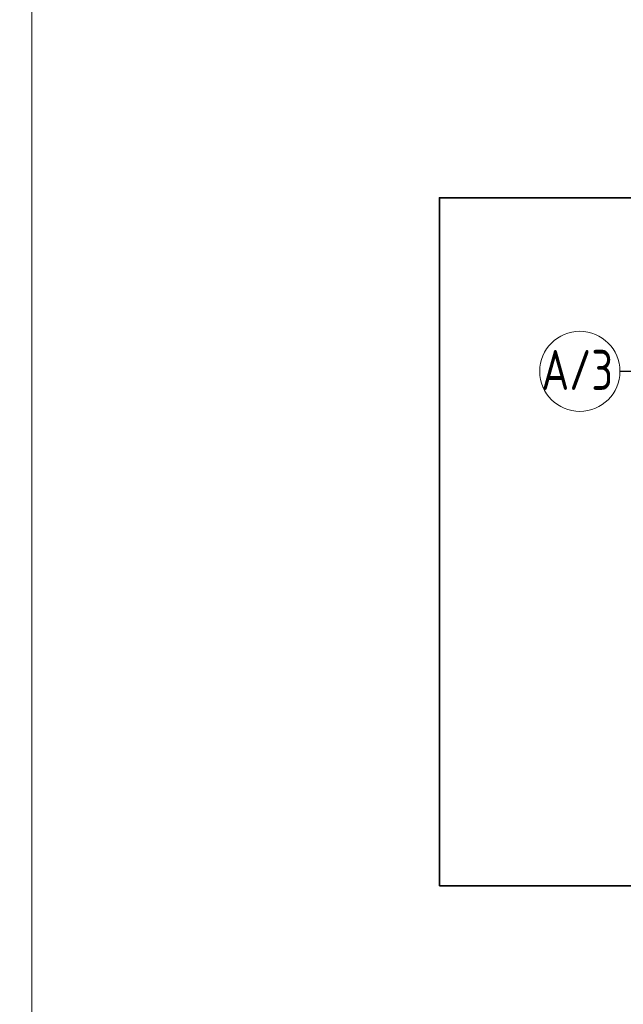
# Model space of a CAD drawing. Header units: millimetres. Extents: x 0 to 42000, y 0 to 29700.
# Tile 13 of 30: x 22909 to 27428, y 7376 to 14751. Entities that reach past the tile are written whole.
import ezdxf

# ---------------------------------------------------------------- set-up
doc = ezdxf.new("R2010")
doc.units = ezdxf.units.MM
doc.linetypes.add('______5', pattern=[1100, 800, -100, 100, -100])
doc.layers.add('Standard', color=7, linetype='Continuous', lineweight=25)
doc.layers.add('Оси', color=7, linetype='______5', lineweight=13)
doc.styles.add('ISOCPEUR', font='txt')

msp = doc.modelspace()

# ---------------------------------------------------------------- linework, layer by layer
at = {"layer": 'Standard', "color": 7, "linetype": 'Continuous', "lineweight": 13, "transparency": 33554687}
for points in [[(23000, 29200), (2000, 29200), (2000, 500), (23000, 500), (23000, 29200)], [(41500, 29200), (23000, 29200), (23000, 6000), (41500, 6000), (41500, 29200)]]:
    msp.add_lwpolyline(points, dxfattribs=at)
at = {"layer": 'Standard', "color": 254, "linetype": 'Continuous', "lineweight": 35, "true_color": 0xc4c4ff, "transparency": 33554687}
msp.add_lwpolyline([(26051.1, 8262.8), (38059.2, 8262.8), (38059.2, 13417.7), (26051.1, 13417.7), (26051.1, 8262.8)], dxfattribs=at)
at = {"layer": 'Оси', "color": 8, "linetype": '______5', "lineweight": -3, "transparency": 33554687}
msp.add_line((28813.6, 12116.9), (27402.5, 12116.9), dxfattribs=at)
at = {"layer": 'Оси', "color": 7, "linetype": 'Continuous', "lineweight": 13, "transparency": 33554687}
msp.add_circle((27102.5, 12116.9), 300, dxfattribs=at)

# ---------------------------------------------------------------- texts
at = {"layer": 'Оси', "color": 7, "linetype": 'Continuous', "lineweight": 25, "transparency": 33554687, "insert": (26815, 11976.9), "char_height": 300, "width": 689.597, "attachment_point": 7, "style": 'ISOCPEUR'}
msp.add_mtext('\\W0.77;А/3', dxfattribs=at)

doc.saveas('drawing.dxf')
